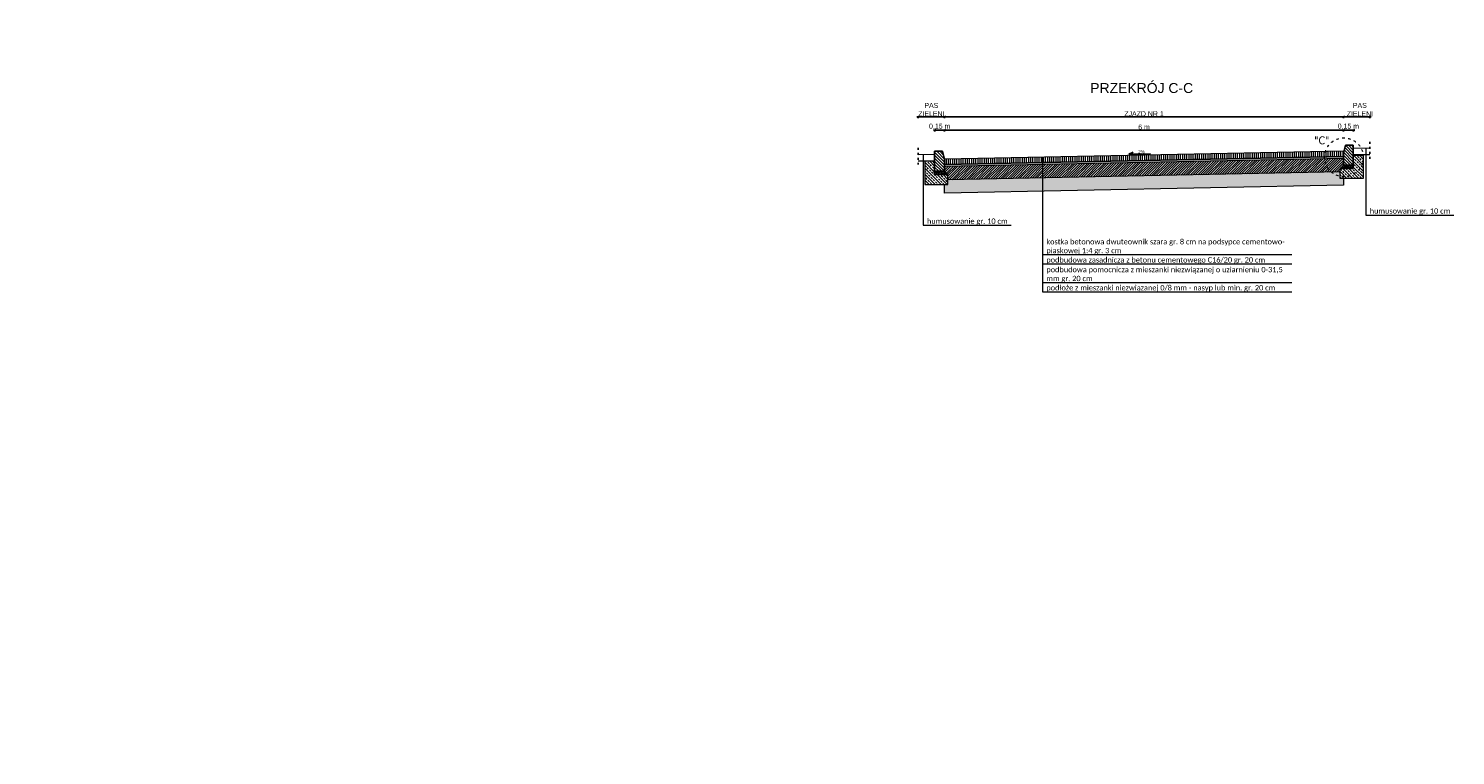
# Model space of a CAD drawing. Extents: x 8014 to 6635291, y -5609 to 5765892.
# Tile 103 of 158: x 6599286 to 6601434, y 5734047 to 5735141. Entities that reach past the tile are written whole.
import ezdxf
from ezdxf.enums import TextEntityAlignment as Align

# ---------------------------------------------------------------- set-up
doc = ezdxf.new("R2010")
doc.units = 0
doc.header["$PDSIZE"] = 0.75
doc.linetypes.add('ACAD_ISO03W100', pattern=[30, 12, -18])
doc.layers.get('0').update_dxf_attribs({"linetype": 'CONTINUOUS'})
doc.layers.get('Defpoints').update_dxf_attribs({"linetype": 'CONTINUOUS'})
doc.layers.add('a_zieleń', color=80, linetype='CONTINUOUS')
doc.layers.add('KFG-OPIS', color=7, linetype='CONTINUOUS', lineweight=0)
doc.layers.add('LSEC_____233', color=7, linetype='CONTINUOUS', lineweight=5)
doc.styles.add('Arial', font='arial.ttf')
doc.styles.add('calibri', font='calibri.ttf')
doc.styles.add('Style-SWISSLT_1250', font='SWISSLT_1250.shx')
doc.linetypes.add('ZIGZAG', pattern='A,0.00254,-5.08,[131,ltypeshp.shx,S=5.08,R=0,X=-5.08,Y=0],-10.16,[131,ltypeshp.shx,S=5.08,R=180,X=5.08,Y=0],-5.08', length=20.32254)
doc.dimstyles.new('1-50', dxfattribs={"dimtxt": 5, "dimasz": 3, "dimexe": 1.25, "dimexo": 0.625, "dimgap": 1, "dimtad": 1, "dimdec": 0, "dimrnd": 0.5, "dimtxsty": 'Arial', "dimblk": 'OBLIQUE', "dimcen": 2, "dimdle": 2, "dimclrd": 7, "dimclrt": 7, "dimadec": 0, "dimazin": 0, "dimtfac": 1, "dimtdec": 0, "dimtmove": 0, "dimatfit": 3, "dimldrblk": 'ARCHTICK', "dimfxl": 2, "dimfxlon": 1, "dimarcsym": 0})

# ---------------------------------------------------------------- blocks, each defined once
blk = doc.blocks.new('_Oblique')
at = {"color": 0, "linetype": 'ByBlock', "lineweight": -2}
blk.add_line((-0.5, -0.5), (0.5, 0.5), dxfattribs=at)
blk = doc.blocks.new('*D637')
at = {"color": 7, "lineweight": -2}
blk.add_line((6600663, 5734987.8), (6601267, 5734987.8), dxfattribs=at)
at = {"color": 0, "lineweight": -2}
for p, q in [((6600665, 5734985.8), (6600665, 5734989.1)), ((6601265, 5734985.8), (6601265, 5734989.1))]:
    blk.add_line(p, q, dxfattribs=at)
at = {"layer": 'Defpoints', "color": 0, "linetype": 'ByBlock'}
for p in [(6601265, 5734987.8), (6600665, 5734947.2), (6601265, 5734951.2)]:
    blk.add_point(p, dxfattribs=at)
at = {"color": 7, "lineweight": -2, "xscale": 3, "yscale": 3, "zscale": 3, "rotation": 180}
blk.add_blockref('_Oblique', (6600665, 5734987.8), dxfattribs=at)
at = {"color": 7, "lineweight": -2, "xscale": 3, "yscale": 3, "zscale": 3}
blk.add_blockref('_Oblique', (6601265, 5734987.8), dxfattribs=at)
at = {"color": 7, "linetype": 'ByBlock', "insert": (6600965, 5734992.6), "char_height": 7.5, "attachment_point": 5, "style": 'Arial'}
blk.add_mtext('6 m', dxfattribs=at)
blk = doc.blocks.new('_Dot')
at = {"color": 0, "linetype": 'ByBlock', "lineweight": -2}
blk.add_line((-0.5, 0), (-1, 0), dxfattribs=at)
at = {"color": 0, "linetype": 'ByBlock', "const_width": 0.5}
blk.add_lwpolyline([(-0.25, 0, 1), (0.25, 0, 1)], format="xyb", close=True, dxfattribs=at)
blk = doc.blocks.new('*D638')
at = {"color": 7, "lineweight": -2}
blk.add_line((6600663, 5735007.8), (6601267, 5735007.8), dxfattribs=at)
at = {"color": 0, "lineweight": -2}
for p, q in [((6600665, 5735005.8), (6600665, 5735009.1)), ((6601265, 5735005.8), (6601265, 5735009.1))]:
    blk.add_line(p, q, dxfattribs=at)
at = {"layer": 'Defpoints', "color": 0, "linetype": 'ByBlock'}
for p in [(6601265, 5735007.8), (6600665, 5734967.2), (6601265, 5734971.2)]:
    blk.add_point(p, dxfattribs=at)
at = {"color": 7, "lineweight": -2, "xscale": 3, "yscale": 3, "zscale": 3, "rotation": 180}
blk.add_blockref('_Oblique', (6600665, 5735007.8), dxfattribs=at)
at = {"color": 7, "lineweight": -2, "xscale": 3, "yscale": 3, "zscale": 3}
blk.add_blockref('_Oblique', (6601265, 5735007.8), dxfattribs=at)
at = {"color": 7, "linetype": 'ByBlock', "insert": (6600965, 5735012.6), "char_height": 7.5, "attachment_point": 5, "style": 'Arial'}
blk.add_mtext('ZJAZD NR 1', dxfattribs=at)
blk = doc.blocks.new('*D639')
at = {"color": 7, "lineweight": -2}
blk.add_line((6601263, 5734987.8), (6601282, 5734987.8), dxfattribs=at)
at = {"color": 0, "lineweight": -2}
for p, q in [((6601265, 5734985.8), (6601265, 5734989.1)), ((6601280, 5734985.8), (6601280, 5734989.1))]:
    blk.add_line(p, q, dxfattribs=at)
at = {"layer": 'Defpoints', "color": 0, "linetype": 'ByBlock'}
for p in [(6601280, 5734987.8), (6601280, 5734963.2), (6601265, 5734951.2)]:
    blk.add_point(p, dxfattribs=at)
at = {"color": 7, "lineweight": -2, "xscale": 3, "yscale": 3, "zscale": 3, "rotation": 180}
blk.add_blockref('_Oblique', (6601265, 5734987.8), dxfattribs=at)
at = {"color": 7, "lineweight": -2, "xscale": 3, "yscale": 3, "zscale": 3}
blk.add_blockref('_Oblique', (6601280, 5734987.8), dxfattribs=at)
at = {"color": 7, "linetype": 'ByBlock', "insert": (6601272.5, 5734993.3), "char_height": 7.5, "attachment_point": 5, "style": 'Arial'}
blk.add_mtext('0,15 m', dxfattribs=at)
blk = doc.blocks.new('*D640')
at = {"color": 7, "lineweight": -2}
blk.add_line((6601263, 5735007.8), (6601307, 5735007.8), dxfattribs=at)
at = {"color": 0, "lineweight": -2}
for p, q in [((6601265, 5735005.8), (6601265, 5735009.1)), ((6601305, 5735005.8), (6601305, 5735009.1))]:
    blk.add_line(p, q, dxfattribs=at)
at = {"layer": 'Defpoints', "color": 0, "linetype": 'ByBlock'}
for p in [(6601305, 5735007.8), (6601305, 5734988.6), (6601265, 5734971.2)]:
    blk.add_point(p, dxfattribs=at)
at = {"color": 7, "lineweight": -2, "xscale": 3, "yscale": 3, "zscale": 3, "rotation": 180}
blk.add_blockref('_Oblique', (6601265, 5735007.8), dxfattribs=at)
at = {"color": 7, "lineweight": -2, "xscale": 3, "yscale": 3, "zscale": 3}
blk.add_blockref('_Oblique', (6601305, 5735007.8), dxfattribs=at)
at = {"color": 7, "linetype": 'ByBlock', "insert": (6601289.8, 5735018.9), "char_height": 7.5, "attachment_point": 5, "style": 'Arial'}
blk.add_mtext('PAS\\PZIELENI', dxfattribs=at)
blk = doc.blocks.new('*D641')
at = {"color": 7, "lineweight": -2}
blk.add_line((6600667, 5734987.8), (6600648, 5734987.8), dxfattribs=at)
at = {"color": 0, "lineweight": -2}
for p, q in [((6600650, 5734985.8), (6600650, 5734989.1)), ((6600665, 5734985.8), (6600665, 5734989.1))]:
    blk.add_line(p, q, dxfattribs=at)
at = {"layer": 'Defpoints', "color": 0, "linetype": 'ByBlock'}
for p in [(6600650, 5734987.8), (6600650, 5734954.2), (6600665, 5734942.2)]:
    blk.add_point(p, dxfattribs=at)
at = {"color": 7, "lineweight": -2, "xscale": 3, "yscale": 3, "zscale": 3, "rotation": 180}
blk.add_blockref('_Oblique', (6600650, 5734987.8), dxfattribs=at)
at = {"color": 7, "lineweight": -2, "xscale": 3, "yscale": 3, "zscale": 3}
blk.add_blockref('_Oblique', (6600665, 5734987.8), dxfattribs=at)
at = {"color": 7, "linetype": 'ByBlock', "insert": (6600657.5, 5734993.3), "char_height": 7.5, "attachment_point": 5, "style": 'Arial'}
blk.add_mtext('0,15 m', dxfattribs=at)
blk = doc.blocks.new('*D642')
at = {"color": 7, "lineweight": -2}
blk.add_line((6600667, 5735007.8), (6600623, 5735007.8), dxfattribs=at)
at = {"color": 0, "lineweight": -2}
for p, q in [((6600625, 5735005.8), (6600625, 5735009.1)), ((6600665, 5735005.8), (6600665, 5735009.1))]:
    blk.add_line(p, q, dxfattribs=at)
at = {"layer": 'Defpoints', "color": 0, "linetype": 'ByBlock'}
for p in [(6600625, 5735007.8), (6600625, 5734988.6), (6600665, 5734971.2)]:
    blk.add_point(p, dxfattribs=at)
at = {"color": 7, "lineweight": -2, "xscale": 3, "yscale": 3, "zscale": 3, "rotation": 180}
blk.add_blockref('_Oblique', (6600625, 5735007.8), dxfattribs=at)
at = {"color": 7, "lineweight": -2, "xscale": 3, "yscale": 3, "zscale": 3}
blk.add_blockref('_Oblique', (6600665, 5735007.8), dxfattribs=at)
at = {"color": 7, "linetype": 'ByBlock', "insert": (6600645, 5735018.9), "char_height": 7.5, "attachment_point": 5, "style": 'Arial'}
blk.add_mtext('PAS\\PZIELENI', dxfattribs=at)

msp = doc.modelspace()

# ---------------------------------------------------------------- hatches: boundary and pattern name
at = {"lineweight": 13}
h = msp.add_hatch(dxfattribs=at)
h.set_pattern_fill('ANSI31', color=256, style=0)
h.set_pattern_definition([(135, (6601398.2317, 5734574.7828), (2.245064, 2.245064), [])])
h.paths.add_polyline_path([(6601279.966, 5734965.202), (6601279.966, 5734935.202), (6601264.966, 5734935.202), (6601264.966, 5734953.202), (6601267.966, 5734965.202)])
h = msp.add_hatch(dxfattribs=at)
h.set_pattern_fill('ANSI33', color=256, angle=180, style=0)
h.set_pattern_definition([(135, (6601677.016, 5734445.643), (4.490128, 4.490128), []), (135, (6601672.526, 5734445.643), (4.490128, 4.490128), [3.175, -1.5875])])
h.paths.add_polyline_path([(6600634.966, 5734906.202), (6600669.966, 5734906.202), (6600669.966, 5734921.202), (6600649.966, 5734921.202), (6600649.966, 5734941.202), (6600634.966, 5734941.202)])
h = msp.add_hatch(dxfattribs=at)
h.set_pattern_fill('ANSI31', color=256, angle=180, style=0)
h.set_pattern_definition([(135, (6601398.2317, 5734565.7828), (2.245064, 2.245064), [])])
h.paths.add_polyline_path([(6600649.966, 5734956.202), (6600649.966, 5734926.202), (6600664.966, 5734926.202), (6600664.966, 5734944.202), (6600661.966, 5734956.202)])
h = msp.add_hatch(dxfattribs=at)
h.set_pattern_fill('ANSI31', color=256, angle=45, style=0)
h.set_pattern_definition([(90, (6603153.6364, 5734887.7565), (-3.175, 0), [])])
h.paths.add_polyline_path([(6601264.966, 5734953.202), (6601264.966, 5734948.2), (6600664.966, 5734936.2), (6600664.966, 5734944.2), (6601265.719, 5734956.215)])
at = {"lineweight": 5}
h = msp.add_hatch(dxfattribs=at)
h.set_pattern_fill('AR-SAND', color=256, scale=0.02, angle=180.572824, style=0)
h.set_pattern_definition([(38.072824, (6605348.21554, 5735492.7168), (-0.04178485, 0.97845763), [0, -0.77216, 0, -0.8636, 0, -0.8255]), (8.072824, (6605348.2155, 5735492.7168), (0.8846687, 1.44256677), [0, -0.41656, 0, -0.69596, 0, -0.2667]), (328.072824, (6605347.5907, 5735492.71056), (1.58187694, 0.01869012), [0, -0.254, 0, -0.9144, 0, -1.1938]), (318.072824, (6605347.5907, 5735492.7106), (1.5225791, 0.46110368), [0, -0.127, 0, -0.59944, 0, -0.6858])])
h.paths.add_polyline_path([(6601264.966, 5734948.2), (6600664.966, 5734936.2), (6600664.966, 5734933.2), (6601264.966, 5734945.2)])
at = {"lineweight": 13}
h = msp.add_hatch(dxfattribs=at)
h.set_pattern_fill('ANSI31', color=256, scale=0.8, style=0)
h.set_pattern_definition([(45, (6603153.6364, 5734887.7565), (-1.7960512, 1.7960512), [])])
h.paths.add_polyline_path([(6601259.966, 5734925.1), (6600669.966, 5734913.362), (6600669.966, 5734921.202), (6600664.966, 5734926.202), (6600664.966, 5734933.2), (6601264.966, 5734945.2), (6601264.966, 5734935.202), (6601259.966, 5734930.202)])
h = msp.add_hatch(dxfattribs=at)
h.set_pattern_fill('ANSI33', color=256, style=0)
h.set_pattern_definition([(135, (6601677.016, 5734454.643), (4.49013, 4.49013), []), (135, (6601672.526, 5734454.643), (4.49013, 4.49013), [3.175, -1.5875])])
h.paths.add_polyline_path([(6601294.966, 5734915.202), (6601259.966, 5734915.202), (6601259.966, 5734930.202), (6601279.966, 5734930.202), (6601279.966, 5734950.202), (6601294.966, 5734950.202)])
h = msp.add_hatch(dxfattribs=at)
h.set_pattern_fill('CROSS', color=256, scale=0.1, angle=180, style=0)
h.set_pattern_definition([(180, (6601417.6728, 5734558.06333), (-0.635, 0.635), [0.3175, -0.9525]), (90, (6601417.51407, 5734557.9046), (0.635, 0.635), [0.3175, -0.9525])])
h.paths.add_polyline_path([(6600649.966, 5734926.202), (6600649.966, 5734921.202), (6600669.966, 5734921.202), (6600664.966, 5734926.202)])
h = msp.add_hatch(dxfattribs=at)
h.set_pattern_fill('GRAVEL', color=256, style=0)
h.set_pattern_definition([(228.01279, (6603171.9244, 5734913.1565), (-203.2, -228.6), [3.41721, -338.30484]), (184.96974, (6603169.6384, 5734910.6165), (304.7999999, 25.40000145), [5.86405, -580.54049]), (132.51045, (6603163.7964, 5734910.1085), (254.0000001, -279.3999999), [4.13482, -409.34723]), (267.27369, (6603153.8904, 5734903.7585), (25.40000005, 508), [5.34005, -528.66437]), (292.833654, (6603153.6364, 5734898.4245), (-127, 304.8), [5.23634, -518.39808]), (357.27369, (6603155.6684, 5734893.5985), (-508, 25.40000005), [5.34005, -528.66437]), (37.69424, (6603161.0024, 5734893.3445), (-330.2, -254.00000002), [7.06194, -699.13115]), (72.25533, (6603166.5904, 5734897.6625), (177.80000005, 558.8), [6.6672, -660.05257]), (121.429566, (6603168.6224, 5734904.0125), (-203.2, 330.2), [5.35813, -530.45546]), (175.23636, (6603165.8284, 5734908.5845), (279.4, -25.4), [6.11713, -299.73937]), (222.397438, (6603159.73236, 5734909.0925), (-304.8, -279.4), [7.91078, -783.16773]), (138.81407, (6603179.0364, 5734903.5045), (-177.8, 152.4), [2.70005, -267.30566]), (171.469234, (6603177.0044, 5734905.2825), (330.2, -50.79999994), [5.13682, -508.5464]), (225, (6603171.924, 5734906.044), (-4e-15, -25.4), [3.5921, -32.32893]), (203.19859, (6603170.1464, 5734909.0925), (127, 50.8), [1.93441, -191.50622]), (291.8014, (6603168.3684, 5734908.3305), (-25.4, 76.2), [2.73566, -134.04753]), (30.96376, (6603169.3844, 5734905.7905), (76.2, 50.8), [4.4432, -143.66298]), (161.56505, (6603173.194, 5734908.0765), (50.8, -25.4), [3.21287, -77.10898]), (16.38954, (6603153.6364, 5734908.3305), (254, 76.2), [4.50088, -445.58827]), (70.346176, (6603157.9544, 5734909.6005), (-101.6, -279.4), [3.776, -373.82216]), (293.19859, (6603173.1944, 5734913.1565), (-50.8, 127), [3.8688, -189.57184]), (343.61046, (6603174.7184, 5734909.6005), (-254, 76.2), [4.50088, -445.58827]), (339.44395, (6603153.6364, 5734892.5825), (-127, 50.8), [4.34035, -212.67734]), (294.77514, (6603157.7004, 5734891.0585), (-127.0000002, 279.3999999), [3.63672, -360.03593]), (66.80141, (6603173.4484, 5734887.7565), (50.8, 127), [3.8688, -189.57184]), (17.354025, (6603174.9724, 5734891.3125), (-330.2, -101.6), [4.25783, -421.52376]), (69.44395, (6603161.0024, 5734887.7565), (-50.8, -127), [2.17018, -214.84752]), (101.30993, (6603171.9244, 5734887.7565), (-25.4, 101.6), [1.29515, -128.21995]), (165.96376, (6603171.6704, 5734889.0265), (76.2, -25.4), [5.23634, -99.49055]), (186.009006, (6603166.5904, 5734890.2965), (254, 25.4), [4.85267, -480.41365]), (303.69007, (6603169.3844, 5734903.5045), (-25.4, 50.8), [3.66324, -87.91776]), (353.157227, (6603171.4164, 5734900.4565), (431.8, -50.79999998), [6.39557, -633.1601]), (60.9454, (6603177.7664, 5734899.6945), (-101.6, -177.8), [2.61508, -258.89392]), (90, (6603179.036, 5734901.98), (-25.4, 25.4), [1.524, -23.876]), (120.25644, (6603166.0824, 5734891.0585), (101.6, -177.8), [3.52867, -349.3394]), (48.01279, (6603164.3044, 5734894.1065), (203.2, 228.6), [6.83443, -334.88762]), (0, (6603168.876, 5734899.186), (25.4, 25.4), [6.604, -18.796]), (325.30485, (6603175.4804, 5734899.1865), (254.0000001, -177.7999999), [4.0161, -397.59317]), (254.0546, (6603178.7824, 5734896.9005), (-25.4, -101.6), [3.6983, -181.2165]), (207.645975, (6603177.7664, 5734893.3445), (-482.6, -253.99999997), [6.02145, -596.12464]), (175.42608, (6603172.4324, 5734890.5505), (-330.2, 25.4), [6.3703, -630.65846])])
h.paths.add_polyline_path([(6601264.966, 5734905.2), (6600664.966, 5734893.2), (6600664.966, 5734906.202), (6600669.966, 5734906.202), (6600669.966, 5734913.362), (6601259.966, 5734925.1), (6601259.966, 5734915.202), (6601264.966, 5734915.202)])
h = msp.add_hatch(dxfattribs=at)
h.set_pattern_fill('CROSS', color=256, scale=0.1, style=0)
h.set_pattern_definition([(180, (6601417.6728, 5734567.06333), (-0.635, 0.635), [0.3175, -0.9525]), (90, (6601417.51407, 5734566.9046), (0.635, 0.635), [0.3175, -0.9525])])
h.paths.add_polyline_path([(6601279.966, 5734935.202), (6601279.966, 5734930.202), (6601259.966, 5734930.202), (6601264.966, 5734935.202)])
at = {"layer": 'a_zieleń', "transparency": 33554687}
h = msp.add_hatch(dxfattribs=at)
h.set_pattern_fill('ANSI31', color=256, scale=2, angle=0.541558)
h.set_pattern_definition([(45.54155787, (6600987.53512, 5732094.77134), (-0.1784396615, 0.175097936), [])])
edge = h.paths.add_edge_path()
edge.add_line((6601184.523, 5731785.715), (6601184.767, 5731785.473))
edge.add_line((6601184.767, 5731785.473), (6601208.79, 5731802.27))
edge.add_line((6601208.79, 5731802.27), (6601211.05, 5731814.48))
edge.add_line((6601211.05, 5731814.48), (6601142.151, 5731813.823))
edge.add_arc((6601143.698, 5731819.102), 5.501, 253.660343, 270.547511)
edge.add_line((6601143.751, 5731813.601), (6601191.034, 5731814.053))
edge.add_arc((6601191.122, 5731812.113), 1.942, 359.837408, 92.593968, ccw=False)
edge.add_line((6601193.063, 5731812.108), (6601193.074, 5731811.004))
edge.add_line((6601193.074, 5731811.004), (6601197.383, 5731811.045))
edge.add_line((6601197.383, 5731811.045), (6601197.425, 5731806.621))
edge.add_line((6601197.425, 5731806.621), (6601199.732, 5731806.642))
edge.add_line((6601199.732, 5731806.642), (6601199.803, 5731799.171))
edge.add_line((6601199.803, 5731799.171), (6601197.516, 5731797.165))
edge.add_line((6601197.516, 5731797.165), (6601194.216, 5731797.133))
edge.add_line((6601194.216, 5731797.133), (6601194.251, 5731793.47))
edge.add_arc((6601191.538, 5731793.658), 2.72, 281.089447, 356.035789, ccw=False)
edge.add_line((6601192.061, 5731790.989), (6601185.152, 5731786.156))
edge.add_arc((71774552.687, -87417922.681), 113685689.918, 124.97904394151, 124.97904432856)
h.paths.add_polyline_path([(6601204.906, 5731809.178), (6601202.577, 5731808.579), (6601203.741, 5731808.879)], flags=16)

# ---------------------------------------------------------------- linework, layer by layer
at = {"linetype": 'ZIGZAG', "lineweight": 13, "ltscale": 0.1}
for p, q in [((6601304.966, 5734960.554), (6601279.966, 5734960.74)), ((6600624.966, 5734951.554), (6600649.966, 5734951.74)), ((6600624.966, 5734941.766), (6600649.966, 5734941.953)), ((6601304.966, 5734950.766), (6601279.966, 5734950.953))]:
    msp.add_line(p, q, dxfattribs=at)
for p, q in [((6600942.311, 5734951.966), (6600948.813, 5734954.65)), ((6600974.807, 5734952.52), (6600942.311, 5734951.966))]:
    msp.add_line(p, q)
at = {"linetype": 'ACAD_ISO03W100', "ltscale": 0.25}
for points in [[(6600624.966, 5734961.554), (6600624.966, 5734935.154)], [(6601304.966, 5734970.554), (6601304.966, 5734944.154)]]:
    msp.add_lwpolyline(points, dxfattribs=at)
at = {"lineweight": 13}
for points in [[(6601279.966, 5734965.202), (6601279.966, 5734935.202), (6601264.966, 5734935.202), (6601264.966, 5734953.202), (6601264.966, 5734953.202), (6601267.966, 5734965.202), (6601267.966, 5734965.202)], [(6601264.966, 5734953.202), (6601264.966, 5734935.202), (6601279.966, 5734935.202), (6601279.966, 5734965.202), (6601267.966, 5734965.202)], [(6600634.966, 5734906.202), (6600669.966, 5734906.202), (6600669.966, 5734906.202), (6600669.966, 5734921.202), (6600669.966, 5734921.202), (6600649.966, 5734921.202), (6600649.966, 5734941.202), (6600634.966, 5734941.202)], [(6600649.966, 5734921.202), (6600649.966, 5734926.202), (6600649.966, 5734941.202), (6600634.966, 5734941.202), (6600634.966, 5734906.202), (6600669.966, 5734906.202), (6600669.966, 5734921.202)], [(6600649.966, 5734956.202), (6600649.966, 5734926.202), (6600664.966, 5734926.202), (6600664.966, 5734944.202), (6600664.966, 5734944.202), (6600661.966, 5734956.202), (6600661.966, 5734956.202)], [(6600664.966, 5734944.202), (6600664.966, 5734926.202), (6600649.966, 5734926.202), (6600649.966, 5734956.202), (6600661.966, 5734956.202)], [(6601294.966, 5734915.202), (6601259.966, 5734915.202), (6601259.966, 5734915.202), (6601259.966, 5734930.202), (6601259.966, 5734930.202), (6601279.966, 5734930.202), (6601279.966, 5734950.202), (6601294.966, 5734950.202)], [(6601279.966, 5734930.202), (6601279.966, 5734935.202), (6601279.966, 5734950.202), (6601294.966, 5734950.202), (6601294.966, 5734915.202), (6601259.966, 5734915.202), (6601259.966, 5734930.202)], [(6600664.966, 5734926.202), (6600649.966, 5734926.202), (6600649.966, 5734921.202), (6600669.966, 5734921.202)], [(6601264.966, 5734935.202), (6601279.966, 5734935.202), (6601279.966, 5734930.202), (6601259.966, 5734930.202)]]:
    msp.add_lwpolyline(points, close=True, dxfattribs=at)
for points in [[(6601265.719, 5734956.215), (6600664.966, 5734944.2)], [(6601264.966, 5734945.2), (6600664.966, 5734933.2), (6600664.966, 5734936.2), (6601264.966, 5734948.2)], [(6601264.966, 5734948.2), (6600664.966, 5734936.2)], [(6601264.966, 5734945.2), (6600664.966, 5734933.2)], [(6601259.966, 5734925.1), (6600669.966, 5734913.3)], [(6601264.966, 5734915.202), (6601264.966, 5734905.2), (6600664.966, 5734893.2), (6600664.966, 5734906.202)]]:
    msp.add_lwpolyline(points, dxfattribs=at)
at = {"linetype": 'ACAD_ISO03W100', "lineweight": 15, "ltscale": 0.3}
msp.add_circle((6601265.719, 5734947.216), 29.149, dxfattribs=at)
at = {"layer": 'KFG-OPIS', "color": 5, "ltscale": 25}
for points in [[(6601298.621, 5734960.601), (6601298.621, 5734860.291), (6601431.058, 5734860.291)], [(6600632.459, 5734951.61), (6600632.459, 5734844.917), (6600764.896, 5734844.917)], [(6600812.048, 5734947.142), (6600812.048, 5734800.664), (6601187.555, 5734800.664)], [(6600812.048, 5734936.965), (6600812.048, 5734786.667), (6601187.555, 5734786.667)], [(6600812.048, 5734908.972), (6600812.048, 5734758.674), (6601187.555, 5734758.674)], [(6600812.048, 5734894.975), (6600812.048, 5734744.678), (6601187.555, 5734744.678)]]:
    msp.add_lwpolyline(points, dxfattribs=at)

# ---------------------------------------------------------------- texts
at = {"lineweight": 35, "style": 'Arial'}
msp.add_text('PRZEKRÓJ C-C', height=15, dxfattribs=at).set_placement((6600961.52, 5735051.357), align=Align.MIDDLE_CENTER)
at = {"lineweight": -3, "insert": (6601221.026, 5734978.664), "char_height": 12, "width": 1059.88857, "attachment_point": 1}
msp.add_mtext('{\\fTahoma|b0|i0|c238|p32;"C"}', dxfattribs=at)
at = {"layer": 'KFG-OPIS', "color": 5, "char_height": 7.998, "width": 369.50844, "attachment_point": 7, "style": 'calibri'}
for s, insert in [('humusowanie gr. 10 cm', (6600638.457, 5734844.917)), ('humusowanie gr. 10 cm', (6601304.619, 5734860.291)), ('kostka betonowa dwuteownik szara gr. 8 cm na podsypce cementowo- piaskowej 1:4 gr. 3 cm', (6600818.047, 5734800.664)), ('podbudowa zasadnicza z betonu cementowego C16/20 gr. 20 cm', (6600818.047, 5734786.667)), ('podbudowa pomocnicza z mieszanki niezwiązanej o uziarnieniu 0-31,5 mm gr. 20 cm', (6600818.047, 5734758.674)), ('podłoże z mieszanki niezwiązanej 0/8 mm - nasyp lub min. gr. 20 cm', (6600818.047, 5734744.678))]:
    msp.add_mtext(s, dxfattribs=dict(at, insert=insert))
at = {"layer": 'LSEC_____233', "color": 7, "linetype": 'Continuous', "lineweight": 5, "style": 'Style-SWISSLT_1250'}
msp.add_text('2%%%', height=5, rotation=1.145812, dxfattribs=at).set_placement((6600956.072, 5734955.332), align=Align.MIDDLE_LEFT)

# ---------------------------------------------------------------- dimensions: what is measured, and where the dimension line sits
dim = msp.add_linear_dim(base=(6600624.966, 5735007.8), p1=(6600664.966, 5734971.2), p2=(6600624.966, 5734988.552), angle=180, text='PAS\\PZIELENI', dimstyle='1-50', override={"dimtxt": 7.5, "dimdec": 2, "dimlfac": 0.01, "dimrnd": 0.01, "dimpost": ' m', "dimtxsty": 'Arial', "dimtmove": 1, "dimldrblk": 'Dot'})
dim.commit()
dim.dimension.update_dxf_attribs({"geometry": '*D642', "text_midpoint": (6600644.966, 5735007.8), "dimtype": 160})
dim = msp.add_linear_dim(base=(6601264.966, 5735007.8), p1=(6600664.966, 5734967.2), p2=(6601264.966, 5734971.2), text='ZJAZD NR 1', dimstyle='1-50', override={"dimtxt": 7.5, "dimdec": 2, "dimlfac": 0.01, "dimrnd": 0.01, "dimpost": ' m', "dimtxsty": 'Arial', "dimtmove": 1, "dimldrblk": 'Dot'})
dim.commit()
dim.dimension.update_dxf_attribs({"geometry": '*D638', "text_midpoint": (6600964.966, 5735012.63)})
dim = msp.add_linear_dim(base=(6601304.966, 5735007.8), p1=(6601264.966, 5734971.2), p2=(6601304.966, 5734988.552), text='PAS\\PZIELENI', dimstyle='1-50', override={"dimtxt": 7.5, "dimdec": 2, "dimlfac": 0.01, "dimrnd": 0.01, "dimpost": ' m', "dimtxsty": 'Arial', "dimtmove": 1, "dimldrblk": 'Dot'})
dim.commit()
dim.dimension.update_dxf_attribs({"geometry": '*D640', "text_midpoint": (6601289.81, 5735007.8), "dimtype": 160})
dim = msp.add_linear_dim(base=(6600649.966, 5734987.8), p1=(6600664.966, 5734942.2), p2=(6600649.966, 5734954.2), angle=180, dimstyle='1-50', override={"dimtxt": 7.5, "dimdec": 2, "dimlfac": 0.01, "dimrnd": 0.01, "dimpost": ' m', "dimtxsty": 'Arial', "dimtmove": 1, "dimldrblk": 'Dot'})
dim.commit()
dim.dimension.update_dxf_attribs({"geometry": '*D641', "text_midpoint": (6600657.466, 5734987.8), "dimtype": 160})
dim = msp.add_linear_dim(base=(6601264.966, 5734987.8), p1=(6600664.966, 5734947.2), p2=(6601264.966, 5734951.2), dimstyle='1-50', override={"dimtxt": 7.5, "dimdec": 2, "dimlfac": 0.01, "dimrnd": 0.01, "dimpost": ' m', "dimtxsty": 'Arial', "dimtmove": 1, "dimldrblk": 'Dot'})
dim.commit()
dim.dimension.update_dxf_attribs({"geometry": '*D637', "text_midpoint": (6600964.966, 5734992.63)})
dim = msp.add_linear_dim(base=(6601279.966, 5734987.8), p1=(6601264.966, 5734951.2), p2=(6601279.966, 5734963.2), dimstyle='1-50', override={"dimtxt": 7.5, "dimdec": 2, "dimlfac": 0.01, "dimrnd": 0.01, "dimpost": ' m', "dimtxsty": 'Arial', "dimtmove": 1, "dimldrblk": 'Dot'})
dim.commit()
dim.dimension.update_dxf_attribs({"geometry": '*D639', "text_midpoint": (6601272.466, 5734987.8), "dimtype": 160})

doc.saveas('drawing.dxf')
